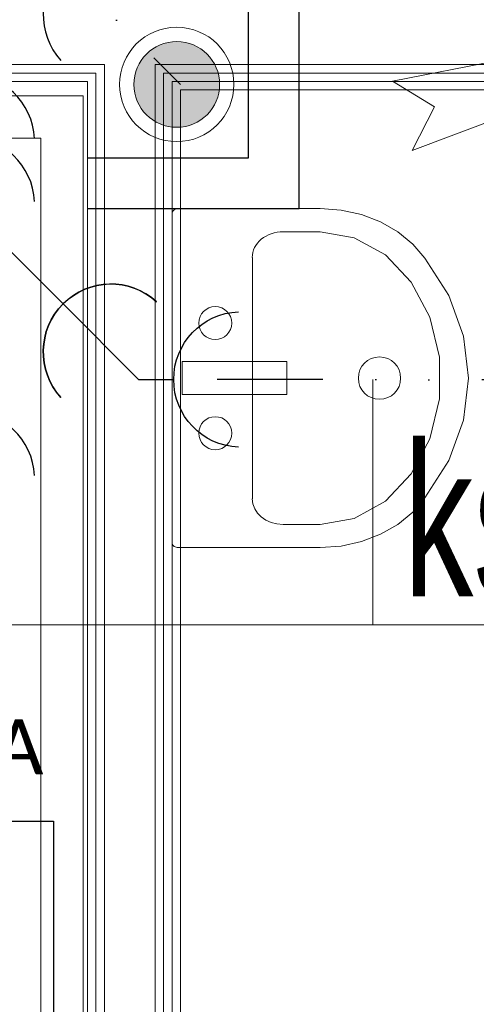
# Model space of a CAD drawing. Header units: centimetres. Extents: x -9388 to 91680, y -1419244 to 50347.
# Tile 51 of 183: x 15934 to 16473, y -709857 to -708695. Entities that reach past the tile are written whole.
import ezdxf
from ezdxf.enums import TextEntityAlignment as Align

# ---------------------------------------------------------------- set-up
doc = ezdxf.new("R2010")
doc.units = ezdxf.units.CM
doc.linetypes.add('DIVIDE2', pattern=[0.625, 0.25, -0.125, 0, -0.125, 0, -0.125])
doc.layers.add('! Strefy Powierzchnie', color=7, linetype='Continuous')
doc.layers.add('Wnętrze - umeblowanie', color=7, linetype='Continuous')
for name, color, linetype, lineweight in [('Metryczki pomieszczeń ArchiCADa_Nr_pióra__6', 7, 'Continuous', 13), ('Q_ks_opis', 3, 'Continuous', 13), ('Q_podkład', 8, 'Continuous', 9), ('Q_strzałki', 3, 'Continuous', 13), ('Wnętrze - umeblowanie_Nr_pióra__101', 7, 'Continuous', 5), ('Ściany wewnętrzne_Nr_pióra__1', 7, 'Continuous', 13), ('Ściany wewnętrzne_Nr_pióra__41', 7, 'Continuous', 15)]:
    doc.layers.add(name, color=color, linetype=linetype, lineweight=lineweight)
doc.layers.add('Q_ks', color=7, linetype='DIVIDE2', lineweight=30, true_color=0x997301)
doc.layers.add('Q_ks_pion', color=7, linetype='Continuous', lineweight=9, true_color=0x997300)
doc.layers.add('Q_uwagi', color=7, linetype='Continuous', lineweight=30, true_color=0xff0101, plot=False)
doc.styles.add('Arial Narrow_____', font='ARIALN.TTF', dxfattribs={"width": 0.8})
doc.styles.add('GENERATED_STYLE_1', font='calibri.ttf')
doc.styles.add('GENERATED_STYLE_2', font='arial.ttf')

# ---------------------------------------------------------------- blocks, each defined once
blk = doc.blocks.new('KOMORA MROŹNICZA_08_4', base_point=(43538.6, -711426.6))
at = {"layer": 'Metryczki pomieszczeń ArchiCADa_Nr_pióra__6', "linetype": 'Continuous'}
for p, q in [((43081, -711332.6), (43098.4, -711247.7)), ((43098.4, -711247.7), (44013.6, -711435.7)), ((43063.5, -711417.5), (43081, -711332.6)), ((43996.2, -711520.6), (43081, -711332.6)), ((43081, -711332.6), (43996.2, -711520.6)), ((43978.7, -711605.5), (43063.5, -711417.5)), ((44013.6, -711435.7), (43996.2, -711520.6)), ((43996.2, -711520.6), (43978.7, -711605.5))]:
    blk.add_line(p, q, dxfattribs=at)
at = {"layer": 'Metryczki pomieszczeń ArchiCADa_Nr_pióra__6'}
for tag, height, style, p in [('ROOM_NAME', 65, 'GENERATED_STYLE_1', (43147.4, -711257.4)), ('ROOM_AREA', 65, 'GENERATED_STYLE_2', (43129.9, -711350)), ('DUMMY_385', 65, 'GENERATED_STYLE_2', (43342.2, -711395.3)), ('DUMMY_386', 43.3, 'GENERATED_STYLE_2', (43427.1, -711408.6))]:
    blk.add_attdef(tag, text='', height=height, rotation=348.3916, dxfattribs=dict(at, style=style)).set_placement(p, align=Align.TOP_LEFT)
blk = doc.blocks.new('Umywalka 19_4')
at = {"layer": 'Wnętrze - umeblowanie_Nr_pióra__101', "color": 8, "linetype": 'Continuous'}
for p, q in [((-193.9, 0), (-195, -0.1)), ((0, 0), (-193.9, 0)), ((193.9, 0), (0, 0)), ((195, -0.1), (193.9, 0)), ((-199.9, -6), (-200, -7.3)), ((-200, -7.3), (-200, -175)), ((-199.6, -4.8), (-199.9, -6)), ((-199.2, -3.6), (-199.6, -4.8)), ((-198.6, -2.6), (-199.2, -3.6)), ((-197.8, -1.7), (-198.6, -2.6)), ((-197, -1), (-197.8, -1.7)), ((-196, -0.4), (-197, -1)), ((-195, -0.1), (-196, -0.4)), ((196, -0.4), (195, -0.1)), ((197, -1), (196, -0.4)), ((197.8, -1.7), (197, -1)), ((198.6, -2.6), (197.8, -1.7)), ((199.2, -3.6), (198.6, -2.6)), ((199.6, -4.8), (199.2, -3.6)), ((199.9, -6), (199.6, -4.8)), ((200, -7.3), (199.9, -6)), ((200, -175), (200, -7.3)), ((-19.5, -12), (-19.5, -135.5)), ((19.5, -12), (-19.5, -12)), ((19.5, -135.5), (19.5, -12)), ((-142.4, -94.8), (142.4, -94.8)), ((-172.7, -131.2), (-172.7, -175)), ((-19.5, -135.5), (19.5, -135.5)), ((172.7, -175), (172.7, -131.2)), ((-200, -175), (-198.2, -199.7)), ((-172.7, -175), (-165.7, -215.1)), ((165.7, -215.1), (172.7, -175)), ((198.2, -199.7), (200, -175)), ((-198.2, -199.7), (-192.9, -223.7)), ((192.9, -223.7), (198.2, -199.7)), ((-165.7, -215.1), (-145.3, -251.9)), ((145.3, -251.9), (165.7, -215.1)), ((-192.9, -223.7), (-184.3, -246.2)), ((184.3, -246.2), (192.9, -223.7)), ((-184.3, -246.2), (-172.6, -266.6)), ((-145.3, -251.9), (-113.1, -282.5)), ((113.1, -282.5), (145.3, -251.9)), ((172.6, -266.6), (184.3, -246.2)), ((-172.6, -266.6), (-158.2, -284.3)), ((158.2, -284.3), (172.6, -266.6)), ((-158.2, -284.3), (-141.4, -298.7)), ((-113.1, -282.5), (-71.8, -304.3)), ((71.8, -304.3), (113.1, -282.5)), ((141.4, -298.7), (158.2, -284.3)), ((-141.4, -298.7), (-97.4, -326.9)), ((97.4, -326.9), (141.4, -298.7)), ((-71.8, -304.3), (-24.6, -315.7)), ((24.6, -315.7), (71.8, -304.3)), ((-24.6, -315.7), (24.6, -315.7)), ((-97.4, -326.9), (-49.6, -344.2)), ((49.6, -344.2), (97.4, -326.9)), ((-49.6, -344.2), (0, -350)), ((0, -350), (49.6, -344.2))]:
    blk.add_line(p, q, dxfattribs=at)
for centre, radius in [((-65, -51), 19.5), ((65, -51), 19.5), ((0, -245), 25)]:
    blk.add_circle(centre, radius, dxfattribs=at)
for centre, start_param, end_param in [((-142.4, -131.2), 3.141593, 4.712389), ((142.4, -131.2), 1.570796, 3.141593)]:
    blk.add_ellipse(centre, major_axis=(0, -36.5), ratio=0.831169, start_param=start_param, end_param=end_param, dxfattribs=at)
blk = doc.blocks.new('PAB.01_RZUT PRZYZIEMIA')
at = {"layer": '! Strefy Powierzchnie', "color": 8, "linetype": 'Continuous', "lineweight": 0, "flags": 128}
blk.add_lwpolyline([(46124, -708777.6), (46124, -710390.3), (48024, -710390.3), (48024, -708777.6)], close=True, dxfattribs=at)
at = {"layer": 'Ściany wewnętrzne_Nr_pióra__1', "color": 8, "linetype": 'Continuous'}
for p, q in [((43524, -708757.6), (46024, -708757.6)), ((46024, -708757.6), (46024, -708767.6)), ((46104, -708767.6), (46104, -708757.6)), ((46104, -708757.6), (48034, -708757.6)), ((46024, -708767.6), (46024, -710400.3)), ((46104, -710400.3), (46104, -708767.6))]:
    blk.add_line(p, q, dxfattribs=at)
at = {"layer": 'Ściany wewnętrzne_Nr_pióra__1', "color": 8, "linetype": 'Continuous', "flags": 128}
for points in [[(43514, -708767.6), (46014, -708767.6)], [(46014, -708767.6), (46014, -710400.3)], [(46114, -708767.6), (48034, -708767.6)], [(46114, -710400.3), (46114, -708767.6)]]:
    blk.add_lwpolyline(points, dxfattribs=at)
for points in [[(44859, -709098.8), (44859, -708834.3), (45959, -708834.3), (45959, -710334.3), (44859, -710334.3), (44859, -709798.8), (44809, -709798.8), (44809, -710384.3), (46009, -710384.3), (46009, -708784.3), (44809, -708784.3), (44809, -708884.3), (44809, -709098.8)], [(44859, -709098.8), (44909, -709098.8), (44909, -708884.3), (45909, -708884.3), (45909, -710284.3), (44909, -710284.3), (44909, -709798.8), (44859, -709798.8), (44859, -710334.3), (45959, -710334.3), (45959, -708834.3), (44859, -708834.3)]]:
    blk.add_lwpolyline(points, close=True, dxfattribs=at)
at = {"layer": 'Ściany wewnętrzne_Nr_pióra__41', "color": 8, "linetype": 'Continuous'}
for p, q in [((45464, -708747.6), (46034, -708747.6)), ((46034, -708747.6), (46034, -708757.6)), ((46094, -708757.6), (46094, -708747.6)), ((46094, -708747.6), (48034, -708747.6)), ((46034, -708757.6), (46034, -708767.6)), ((46094, -708767.6), (46094, -708757.6)), ((46034, -708767.6), (46034, -710400.3)), ((46094, -710400.3), (46094, -708767.6))]:
    blk.add_line(p, q, dxfattribs=at)
at = {"layer": '! Strefy Powierzchnie', "color": 8, "linetype": 'Continuous'}
ref = blk.add_blockref('KOMORA MROŹNICZA_08_4', (45336.7, -709607.4), dxfattribs=dict(at, rotation=11.60840108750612))
ref.add_attrib('ROOM_NAME', '08 KOMORA MROŹNICZA', dxfattribs={"layer": 'Metryczki pomieszczeń ArchiCADa_Nr_pióra__6', "color": 7, "height": 65, "rotation": 360, "style": 'GENERATED_STYLE_1'}).set_placement((44919.5, -709520.3), align=Align.TOP_LEFT)
ref.add_attrib('ROOM_AREA', 'P:1,4', dxfattribs={"layer": 'Metryczki pomieszczeń ArchiCADa_Nr_pióra__6', "color": 7, "height": 65, "rotation": 360, "style": 'GENERATED_STYLE_2'}).set_placement((44921, -709614.5), align=Align.TOP_LEFT)
ref.add_attrib('DUMMY_385', ' m', dxfattribs={"layer": 'Metryczki pomieszczeń ArchiCADa_Nr_pióra__6', "color": 7, "height": 65, "rotation": 360, "style": 'GENERATED_STYLE_2'}).set_placement((45138, -709616.2), align=Align.TOP_LEFT)
ref.add_attrib('DUMMY_386', '2', dxfattribs={"layer": 'Metryczki pomieszczeń ArchiCADa_Nr_pióra__6', "color": 7, "height": 43.3, "rotation": 360, "style": 'GENERATED_STYLE_2'}).set_placement((45223.9, -709612.1), align=Align.TOP_LEFT)
at = {"layer": 'Wnętrze - umeblowanie', "color": 8, "linetype": 'Continuous', "lineweight": 5, "zscale": 1000, "rotation": 89.99999713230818}
blk.add_blockref('Umywalka 19_4', (46114, -709117.6), dxfattribs=at)
blk = doc.blocks.new('*U457')
at = {"layer": 'Q_strzałki'}
for p, q in [((0.001006, 0.002669), (0.003962, 0.004863)), ((0.002566, 0.001456), (0.003962, 0.004863)), ((-0.001585, -0.000942), (0.001744, 0.002665)), ((0.001006, 0.002669), (0.002252, 0.002663)), ((0.002566, 0.001456), (0.002252, 0.002663)), ((-0.000293, -0.001945), (0.00238, 0.002171)), ((-0.001585, -0.000942), (-0.000473, -0.000843)), ((-0.000293, -0.001945), (-0.000473, -0.000843))]:
    blk.add_line(p, q, dxfattribs=at)
blk = doc.blocks.new('A$C55A47F51')
at = {"layer": 'Q_ks', "linetype": 'ByBlock', "lineweight": 30}
for p, q in [((-83.6, 0), (240, 0)), ((0, 0), (113.7, -113.7))]:
    blk.add_line(p, q, dxfattribs=at)
at = {"layer": 'Q_ks', "linetype": 'ByBlock', "lineweight": 30, "extrusion": (0, 0, -1)}
for centre, start, end in [((3.6, 0), 272.5915, 87.4086), ((-320, 0), 272.5915, 87.4086), ((-170.3, -170.3), 317.5915, 132.4086)]:
    blk.add_arc(centre, 80, start, end, dxfattribs=at)
blk = doc.blocks.new('KOLANO')
at = {"layer": 'Q_ks', "linetype": 'ByBlock', "lineweight": 30}
for p, q in [((0, 0), (-41.4, 0)), ((89.3, -89.3), (0, 0))]:
    blk.add_line(p, q, dxfattribs=at)
at = {"layer": 'Q_ks', "linetype": 'ByBlock', "lineweight": 30, "extrusion": (0, 0, -1)}
for centre, start, end in [((121.4, 0), 92.5915, 267.4086), ((-32.7, -32.7), 137.5915, 312.4086)]:
    blk.add_arc(centre, 80, start, end, dxfattribs=at)
blk = doc.blocks.new('pion_ks')
at = {"layer": 'Q_ks_pion', "linetype": 'Continuous', "lineweight": 15, "extrusion": (0, 0, -1)}
blk.add_hatch(color=256, dxfattribs=at).paths.add_polyline_path([(0.006, 0, 1), (-0.006, 0, 1)])
at = {"layer": 'Q_ks_pion', "lineweight": 15}
blk.add_circle((0, 0), 0.008, dxfattribs=at)
at = {"layer": 'Q_ks_pion'}
blk.add_circle((0, 0), 0.006, dxfattribs=at)

msp = doc.modelspace()

# ---------------------------------------------------------------- block references
at = {"layer": 'Q_podkład'}
msp.add_blockref('PAB.01_RZUT PRZYZIEMIA', (-30000, 0), dxfattribs=at)

# ---------------------------------------------------------------- next in the draw order: linework, layer by layer
for points in [[(16014.2, -708917.6), (16264.2, -708917.6), (16264.2, -708666.9)], [(16014.2, -708857.6), (16204.2, -708857.6), (16204.2, -708666.9)]]:
    msp.add_lwpolyline(points)
at = {"layer": 'Q_ks', "ltscale": 500}
for p, q in [((15871.5, -708518.4), (16124, -708771)), ((16604.8, -709119.6), (16074.5, -709119.2))]:
    msp.add_line(p, q, dxfattribs=at)
at = {"layer": 'Q_ks_opis'}
for p, q in [((16351.3, -709119.4), (16351.3, -709408.7)), ((15871.5, -709408.7), (17399.1, -709408.7))]:
    msp.add_line(p, q, dxfattribs=at)
at = {"layer": 'Q_uwagi'}
msp.add_lwpolyline([(14174, -709640.3), (15974, -709640.3), (15974, -711440.3), (14174, -711440.3)], close=True, dxfattribs=at)

# ---------------------------------------------------------------- next in the draw order: block references
at = {"layer": 'Q_ks', "linetype": 'ByBlock', "ltscale": 0.05, "xscale": -1}
for p, rotation in [((15871.5, -708518.4), 90.0000242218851), ((15871.5, -708916.3), 90.00002422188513)]:
    msp.add_blockref('A$C55A47F51', p, dxfattribs=dict(at, rotation=rotation))
at = {"layer": 'Q_ks', "linetype": 'ByBlock', "ltscale": 0.05, "rotation": 179.9999757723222}
msp.add_blockref('KOLANO', (16074.5, -709119.2), dxfattribs=at)
at = {"layer": 'Q_ks_pion', "ltscale": 0.1, "extrusion": (3.76704e-20, 2.74516e-18, -1), "xscale": 8437.499999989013, "yscale": 8437.49999998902, "zscale": 8437.499999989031, "rotation": 1.572278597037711}
msp.add_blockref('pion_ks', (-16119.5, -708771), dxfattribs=at)
at = {"layer": 'Q_strzałki', "ltscale": 0.1, "extrusion": (0.000130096, -0.000297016, 1), "xscale": -51988.60958037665, "yscale": 51988.60958037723, "zscale": 50000.0000000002, "rotation": 248.1063502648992}
msp.add_blockref('*U457', (16473.9, -708790.9, 212.6), dxfattribs=at)

# ---------------------------------------------------------------- next in the draw order: texts
at = {"layer": 'Q_ks_opis', "style": 'Arial Narrow_____', "width": 0.8}
msp.add_text('ks Ø110 PVC', height=180, dxfattribs=at).set_placement((16387.3, -709375.1))

doc.saveas('drawing.dxf')
